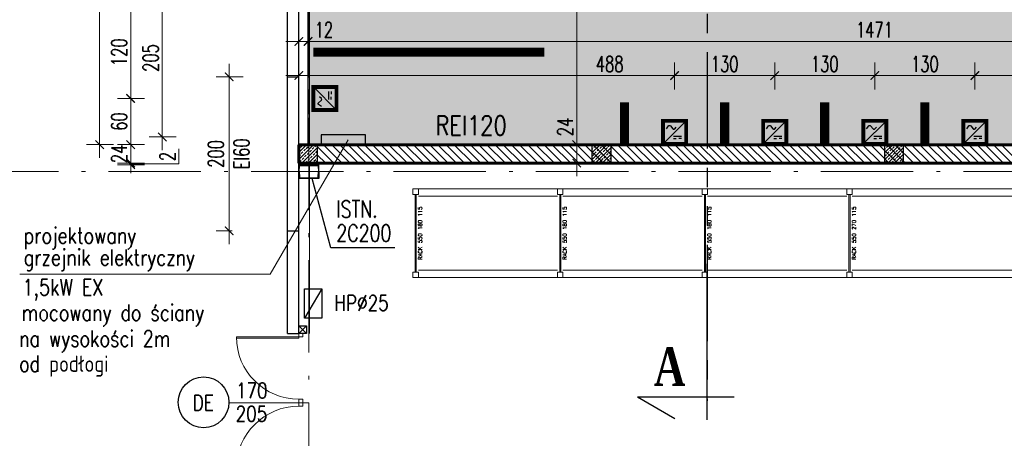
# Model space of a CAD drawing. Extents: x 153948 to 285449, y -89387 to -60195.
# Tile 45 of 108: x 248345 to 249624, y -76986 to -76442. Entities that reach past the tile are written whole.
import ezdxf
from ezdxf.enums import TextEntityAlignment as Align

# ---------------------------------------------------------------- set-up
doc = ezdxf.new("R2010")
doc.units = 0
doc.header["$LTSCALE"] = 100
doc.header["$MEASUREMENT"] = 0
doc.header["$PDMODE"] = 1
for name, pattern in [('ACAD_ISO10W100', [18.5, 12, -3, 0.5, -3]), ('HIDDEN2', [4.7625, 3.175, -1.5875]), ('PHANTOM', [2.5, 1.25, -0.25, 0.25, -0.25, 0.25, -0.25])]:
    doc.linetypes.add(name, pattern=pattern)
doc.layers.get('0').update_dxf_attribs({"linetype": 'CONTINUOUS'})
doc.layers.get('DEFPOINTS').update_dxf_attribs({"linetype": 'CONTINUOUS'})
for name, color, linetype in [('!!! instalacje', 7, 'CONTINUOUS'), ('1', 2, 'CONTINUOUS'), ('A-ARM', 2, 'CONTINUOUS'), ('A-LINIA PASY', 253, 'CONTINUOUS'), ('K-STA', 2, 'CONTINUOUS'), ('R-----OP', 2, 'CONTINUOUS'), ('TEXT', 11, 'CONTINUOUS'), ('WIDOK', 11, 'CONTINUOUS'), ('WYMIARY', 1, 'CONTINUOUS'), ('WYMIARY100', 1, 'CONTINUOUS')]:
    doc.layers.add(name, color=color, linetype=linetype)
doc.layers.add('A-PROSTOWNIK', color=7, linetype='CONTINUOUS', true_color=0xff0f0f)
doc.layers.add('A-PRZEZROCZYSTE', color=1, linetype='CONTINUOUS', transparency=0.5)
for name, color, linetype, lineweight in [('A-SCIANA MUR', 2, 'CONTINUOUS', 60), ('A-WYMIARY100', 7, 'CONTINUOUS', 15), ('ALUMINIUM', 5, 'CONTINUOUS', 13), ('AutoCAD_żelbet', 2, 'CONTINUOUS', 25), ('OSIE', 8, 'ACAD_ISO10W100', 15), ('PANELE', 3, 'CONTINUOUS', 25), ('RS REGAŁY', 7, 'CONTINUOUS', 13)]:
    doc.layers.add(name, color=color, linetype=linetype, lineweight=lineweight)
doc.styles.add('DYBY-NORMALNY-0-8-N', font='ROMANS.SHX', dxfattribs={"width": 0.8})
doc.styles.add('ROMANS', font='romans')
doc.styles.get("Standard").update_dxf_attribs({"font": 'txt.shx'})
doc.styles.add('STYLE2', font='isocp.shx', dxfattribs={"width": 0.8})
doc.styles.add('TXT3', font='SIMPLEX.SHX', dxfattribs={"width": 0.75, "height": 40})
doc.styles.add('wym_romans', font='romans.shx', dxfattribs={"width": 0.7})
doc.dimstyles.new('100_CM_krótki', dxfattribs={"dimscale": 10, "dimtxt": 2, "dimasz": 1.1, "dimexe": 1.7, "dimexo": 2, "dimgap": 0.5, "dimtad": 1, "dimdec": 1, "dimrnd": 0.5, "dimzin": 9, "dimtxsty": 'wym_romans', "dimblk": 'ARCHTICK', "dimcen": 2, "dimdle": 1.7, "dimclrd": 256, "dimclre": 256, "dimclrt": 151, "dimadec": 1, "dimazin": 2, "dimtfac": 1, "dimtdec": 1, "dimtix": 1, "dimtmove": 1, "dimatfit": 2, "dimldrblk": 'ARCHTICK', "dimfxl": 1.8, "dimfxlon": 1, "dimtolj": 1, "dimtzin": 0, "dimlwd": -1, "dimlwe": -1, "dimarcsym": 0})
doc.dimstyles.new('KRESKI_100', dxfattribs={"dimscale": 20, "dimtxt": 2.2, "dimasz": 1.5, "dimexe": 1.5, "dimexo": 1.5, "dimgap": 0.6, "dimtad": 1, "dimdec": 1, "dimrnd": 0.5, "dimdsep": 46, "dimtxsty": 'STYLE2', "dimblk1": 'ARCHTICK', "dimblk2": 'ARCHTICK', "dimsah": 1, "dimcen": 2.5, "dimdle": 1.5, "dimclrd": 10, "dimclre": 10, "dimclrt": 15, "dimadec": 0, "dimazin": 0, "dimtfac": 1, "dimtdec": 1, "dimtmove": 1, "dimatfit": 3, "dimldrblk": 'ARCHTICK', "dimfxl": 1.5, "dimfxlon": 1, "dimtolj": 1, "dimtzin": 0, "dimarcsym": 0})

# ---------------------------------------------------------------- blocks, each defined once
blk = doc.blocks.new('SC260X2')
at = {"layer": '1'}
for points in [[(-13, 9), (-13, 0), (-12.4, 0), (-12.1, 7, -0.401015), (-11.1, 7.9), (11.1, 7.9, -0.401015), (12.1, 7), (12.4, 0), (13, 0), (13, 9)], [(-13, -9), (-13, 0), (-12.4, 0), (-12.1, -7, 0.401015), (-11.1, -7.9), (11.1, -7.9, 0.401015), (12.1, -7), (12.4, 0), (13, 0), (13, -9)]]:
    blk.add_lwpolyline(points, format="xyb", close=True, dxfattribs=at)
blk = doc.blocks.new('D90')
at = {"layer": 'ALUMINIUM'}
for p, q in [((-4.5, 0), (0, 0)), ((0, 0), (0, -5.4)), ((-90, 0), (-90, -5.4)), ((-90, 0), (-85.5, 0)), ((-90, -5.4), (-85.5, -5.4)), ((-85.5, -5.4), (-85.5, 0)), ((-6.3, -5.4), (-6.3, -86.4)), ((-4.5, -5.4), (-6.3, -5.4)), ((-4.5, 0), (-4.5, -5.4)), ((-4.5, -5.4), (-4.5, -86.4)), ((-4.5, -5.4), (0, -5.4))]:
    blk.add_line(p, q, dxfattribs=at)
blk.add_arc((-4.5, -5.4), 81, 180, 270, dxfattribs=at)
blk = doc.blocks.new('_ARCHTICK')
at = {"color": 0, "linetype": 'ByBlock', "const_width": 0.15}
blk.add_lwpolyline([(-0.5, -0.5), (0.5, 0.5)], dxfattribs=at)
blk = doc.blocks.new('*D198')
at = {"layer": 'DEFPOINTS', "color": 0, "ltscale": 0.1, "transparency": 16777216}
for p in [(248692.9, -74816), (247825, -85703), (248692.9, -85703)]:
    blk.add_point(p, dxfattribs=at)
at = {"layer": 'WYMIARY', "color": 10, "lineweight": -2, "ltscale": 0.1, "transparency": 16777216}
for p, q in [((247825, -74786), (247825, -85733)), ((247855, -74816), (247795, -74816)), ((247855, -85703), (247795, -85703))]:
    blk.add_line(p, q, dxfattribs=at)
at = {"layer": 'WYMIARY', "color": 10, "lineweight": -2, "ltscale": 0.1, "transparency": 16777216, "xscale": 30, "yscale": 30, "zscale": 30}
for p, rotation in [((247825, -74816), 90), ((247825, -85703), 270)]:
    blk.add_blockref('_ARCHTICK', p, dxfattribs=dict(at, rotation=rotation))
at = {"layer": 'WYMIARY', "color": 15, "ltscale": 0.1, "transparency": 16777216, "insert": (247791, -80259.5), "char_height": 44, "attachment_point": 5, "rotation": 90, "style": 'STYLE2'}
blk.add_mtext('\\A1;10887', dxfattribs=at)
blk = doc.blocks.new('*D203')
at = {"layer": 'DEFPOINTS', "color": 0, "ltscale": 0.1, "transparency": 16777216}
for p in [(247905, -74816), (248692.9, -74816), (248692.9, -76849.5)]:
    blk.add_point(p, dxfattribs=at)
at = {"layer": 'WYMIARY', "color": 10, "lineweight": -2, "ltscale": 0.1, "transparency": 16777216}
for p, q in [((247905, -76879.5), (247905, -74786)), ((247935, -74816), (247875, -74816)), ((247935, -76849.5), (247875, -76849.5))]:
    blk.add_line(p, q, dxfattribs=at)
at = {"layer": 'WYMIARY', "color": 10, "lineweight": -2, "ltscale": 0.1, "transparency": 16777216, "xscale": 30, "yscale": 30, "zscale": 30}
for p, rotation in [((247905, -74816), 90), ((247905, -76849.5), 270)]:
    blk.add_blockref('_ARCHTICK', p, dxfattribs=dict(at, rotation=rotation))
at = {"layer": 'WYMIARY', "color": 15, "ltscale": 0.1, "transparency": 16777216, "insert": (247871, -75832.8), "char_height": 44, "attachment_point": 5, "rotation": 90, "style": 'STYLE2'}
blk.add_mtext('\\A1;2033.5', dxfattribs=at)
blk = doc.blocks.new('RACK 550 180 115')
at = {"color": 6}
for p, q in [((2.75, 108), (2.75, 7)), ((4.25, 108), (4.25, 7)), ((7, 115), (187.8, 115)), ((7, 105.5), (187.8, 105.5)), ((7, 9.5), (187.8, 9.5)), ((7, 0), (187.8, 0))]:
    blk.add_line(p, q, dxfattribs=at)
for points in [[(0, 108), (7, 108), (7, 115), (0, 115)], [(0, 0), (7, 0), (7, 7), (0, 7)]]:
    blk.add_lwpolyline(points, close=True, dxfattribs=at)
at = {"color": 6, "insert": (9.25, 57.5), "char_height": 5, "width": 101, "attachment_point": 5, "rotation": 90}
blk.add_mtext('RACK 550 180 115', dxfattribs=at)
blk = doc.blocks.new('RACK 550 270 115')
at = {"color": 6}
for p, q in [((2.75, 108), (2.75, 7)), ((4.25, 108), (4.25, 7)), ((7, 115), (277.8, 115)), ((7, 105.5), (277.8, 105.5)), ((7, 9.5), (277.8, 9.5)), ((7, 0), (277.8, 0))]:
    blk.add_line(p, q, dxfattribs=at)
for points in [[(0, 108), (7, 108), (7, 115), (0, 115)], [(0, 0), (7, 0), (7, 7), (0, 7)]]:
    blk.add_lwpolyline(points, close=True, dxfattribs=at)
at = {"color": 6, "insert": (9.25, 57.5), "char_height": 5, "width": 101, "attachment_point": 5, "rotation": 90}
blk.add_mtext('RACK 550 270 115', dxfattribs=at)
blk = doc.blocks.new('*D811')
at = {"layer": 'A-WYMIARY100', "ltscale": 0.1, "transparency": 16777216}
for p, q in [((249068.3, -75563.5), (249068.3, -76621.5)), ((249086.3, -75580.5), (249051.3, -75580.5)), ((249086.3, -76604.5), (249051.3, -76604.5))]:
    blk.add_line(p, q, dxfattribs=at)
at = {"layer": 'DEFPOINTS', "color": 0, "ltscale": 0.1, "transparency": 16777216}
for p in [(249323.9, -75580.5), (249068.3, -76604.5), (249323.9, -76604.5)]:
    blk.add_point(p, dxfattribs=at)
at = {"layer": 'A-WYMIARY100', "ltscale": 0.1, "transparency": 16777216, "xscale": 11, "yscale": 11, "zscale": 11}
for p, rotation in [((249068.3, -75580.5), 90), ((249068.3, -76604.5), 270)]:
    blk.add_blockref('_ARCHTICK', p, dxfattribs=dict(at, rotation=rotation))
at = {"layer": 'A-WYMIARY100', "color": 151, "ltscale": 0.1, "transparency": 16777216, "insert": (249053.3, -76092.5), "char_height": 20, "attachment_point": 5, "rotation": 90, "style": 'wym_romans'}
blk.add_mtext('\\A1;1024', dxfattribs=at)
blk = doc.blocks.new('*D812')
at = {"layer": 'A-WYMIARY100', "ltscale": 0.1, "transparency": 16777216}
for p, q in [((249068.3, -76587.5), (249068.3, -76645.5)), ((249086.3, -76604.5), (249051.3, -76604.5)), ((249050.3, -76628.5), (249085.3, -76628.5))]:
    blk.add_line(p, q, dxfattribs=at)
at = {"layer": 'DEFPOINTS', "color": 0, "ltscale": 0.1, "transparency": 16777216}
for p in [(249323.9, -76604.5), (248707.6, -76628.5), (249068.3, -76628.5)]:
    blk.add_point(p, dxfattribs=at)
at = {"layer": 'A-WYMIARY100', "ltscale": 0.1, "transparency": 16777216, "xscale": 11, "yscale": 11, "zscale": 11}
for p, rotation in [((249068.3, -76604.5), 90), ((249068.3, -76628.5), 270)]:
    blk.add_blockref('_ARCHTICK', p, dxfattribs=dict(at, rotation=rotation))
at = {"layer": 'A-WYMIARY100', "color": 151, "ltscale": 0.1, "transparency": 16777216, "insert": (249053.3, -76581.5), "char_height": 20, "attachment_point": 5, "rotation": 90, "style": 'wym_romans'}
blk.add_mtext('\\A1;24', dxfattribs=at)
blk = doc.blocks.new('*D891')
at = {"layer": 'A-WYMIARY100', "ltscale": 0.1, "transparency": 16777216}
for p, q in [((248551.8, -76629.5), (248551.8, -76610.1)), ((248489.1, -76628.5), (248489.1, -76617.5)), ((248507.1, -76628.5), (248472.1, -76628.5)), ((248507.1, -76630.5), (248472.1, -76630.5)), ((248489.1, -76630.5), (248489.1, -76628.5)), ((248489.1, -76630.5), (248489.1, -76628.5)), ((248489.1, -76629.5), (248551.8, -76629.5)), ((248489.1, -76630.5), (248489.1, -76641.5))]:
    blk.add_line(p, q, dxfattribs=at)
at = {"layer": 'DEFPOINTS', "color": 0, "ltscale": 0.1, "transparency": 16777216}
for p in [(248489.1, -76628.5), (248693.7, -76628.5), (248693.7, -76630.5)]:
    blk.add_point(p, dxfattribs=at)
at = {"layer": 'A-WYMIARY100', "ltscale": 0.1, "transparency": 16777216, "xscale": 11, "yscale": 11, "zscale": 11}
for p, rotation in [((248489.1, -76628.5), 270), ((248489.1, -76630.5), 90)]:
    blk.add_blockref('_ARCHTICK', p, dxfattribs=dict(at, rotation=rotation))
at = {"layer": 'A-WYMIARY100', "color": 151, "ltscale": 0.1, "transparency": 16777216, "insert": (248536.8, -76619.8), "char_height": 20, "attachment_point": 5, "rotation": 90, "style": 'wym_romans'}
blk.add_mtext('\\A1;2', dxfattribs=at)
blk = doc.blocks.new('symb_prost')
at = {"layer": 'A-PROSTOWNIK', "ltscale": 0.1, "const_width": 5}
blk.add_lwpolyline([(-15, 0), (15, 0), (15, -30), (-15, -30)], close=True, dxfattribs=at)
at = {"layer": 'A-PROSTOWNIK', "lineweight": 25, "ltscale": 0.1}
for points in [[(-15, -30), (15, 0)], [(-1.3, -20), (9.1, -20)], [(-1.3, -23.1), (2.2, -23.1)], [(9.1, -23.1), (5.6, -23.1)]]:
    blk.add_lwpolyline(points, dxfattribs=at)
blk.add_lwpolyline([(-10.6, -10.3), (-7.9, -6.7, -0.472451), (-5.5, -6.7), (-2.3, -10.3, 0.462364), (0.1, -10.3), (2, -8.1)], format="xyb", dxfattribs=at)
blk = doc.blocks.new('*D902')
at = {"layer": 'A-WYMIARY100', "ltscale": 0.1, "transparency": 16777216}
for p, q in [((248489.1, -76407.5), (248489.1, -76561.5)), ((248507.1, -76424.5), (248472.1, -76424.5)), ((248507.1, -76544.5), (248472.1, -76544.5))]:
    blk.add_line(p, q, dxfattribs=at)
at = {"layer": 'DEFPOINTS', "color": 0, "ltscale": 0.1, "transparency": 16777216}
for p in [(248585.9, -76424.5), (248489.1, -76544.5), (248591.9, -76544.5)]:
    blk.add_point(p, dxfattribs=at)
at = {"layer": 'A-WYMIARY100', "ltscale": 0.1, "transparency": 16777216, "xscale": 11, "yscale": 11, "zscale": 11}
for p, rotation in [((248489.1, -76424.5), 90), ((248489.1, -76544.5), 270)]:
    blk.add_blockref('_ARCHTICK', p, dxfattribs=dict(at, rotation=rotation))
at = {"layer": 'A-WYMIARY100', "color": 151, "ltscale": 0.1, "transparency": 16777216, "insert": (248474.1, -76484.5), "char_height": 20, "attachment_point": 5, "rotation": 90, "style": 'wym_romans'}
blk.add_mtext('\\A1;120', dxfattribs=at)
blk = doc.blocks.new('*D903')
at = {"layer": 'A-WYMIARY100', "ltscale": 0.1, "transparency": 16777216}
for p, q in [((248489.1, -76527.5), (248489.1, -76621.5)), ((248507.1, -76544.5), (248472.1, -76544.5)), ((248507.1, -76604.5), (248472.1, -76604.5))]:
    blk.add_line(p, q, dxfattribs=at)
at = {"layer": 'DEFPOINTS', "color": 0, "ltscale": 0.1, "transparency": 16777216}
for p in [(248591.9, -76544.5), (248489.1, -76604.5), (248612.3, -76604.5)]:
    blk.add_point(p, dxfattribs=at)
at = {"layer": 'A-WYMIARY100', "ltscale": 0.1, "transparency": 16777216, "xscale": 11, "yscale": 11, "zscale": 11}
for p, rotation in [((248489.1, -76544.5), 90), ((248489.1, -76604.5), 270)]:
    blk.add_blockref('_ARCHTICK', p, dxfattribs=dict(at, rotation=rotation))
at = {"layer": 'A-WYMIARY100', "color": 151, "ltscale": 0.1, "transparency": 16777216, "insert": (248474.1, -76574.5), "char_height": 20, "attachment_point": 5, "rotation": 90, "style": 'wym_romans'}
blk.add_mtext('\\A1;60', dxfattribs=at)
blk = doc.blocks.new('*D905')
at = {"layer": 'A-WYMIARY100', "ltscale": 0.1, "transparency": 16777216}
for p, q in [((249195.4, -76532.8), (249195.4, -76497.8)), ((249325.4, -76532.8), (249325.4, -76497.8)), ((249178.4, -76514.8), (249342.4, -76514.8))]:
    blk.add_line(p, q, dxfattribs=at)
at = {"layer": 'DEFPOINTS', "color": 0, "ltscale": 0.1, "transparency": 16777216}
for p in [(249325.4, -76514.8), (249195.4, -76584.8), (249325.4, -76584.8)]:
    blk.add_point(p, dxfattribs=at)
at = {"layer": 'A-WYMIARY100', "ltscale": 0.1, "transparency": 16777216, "xscale": 11, "yscale": 11, "zscale": 11, "rotation": 180}
blk.add_blockref('_ARCHTICK', (249195.4, -76514.8), dxfattribs=at)
at = {"layer": 'A-WYMIARY100', "ltscale": 0.1, "transparency": 16777216, "xscale": 11, "yscale": 11, "zscale": 11}
blk.add_blockref('_ARCHTICK', (249325.4, -76514.8), dxfattribs=at)
at = {"layer": 'A-WYMIARY100', "color": 151, "ltscale": 0.1, "transparency": 16777216, "insert": (249260.4, -76499.8), "char_height": 20, "attachment_point": 5, "style": 'wym_romans'}
blk.add_mtext('\\A1;130', dxfattribs=at)
blk = doc.blocks.new('*D906')
at = {"layer": 'A-WYMIARY100', "ltscale": 0.1, "transparency": 16777216}
for p, q in [((249325.4, -76532.8), (249325.4, -76497.8)), ((249455.4, -76532.8), (249455.4, -76497.8)), ((249308.4, -76514.8), (249472.4, -76514.8))]:
    blk.add_line(p, q, dxfattribs=at)
at = {"layer": 'DEFPOINTS', "color": 0, "ltscale": 0.1, "transparency": 16777216}
for p in [(249455.4, -76514.8), (249325.4, -76584.8), (249455.4, -76584.8)]:
    blk.add_point(p, dxfattribs=at)
at = {"layer": 'A-WYMIARY100', "ltscale": 0.1, "transparency": 16777216, "xscale": 11, "yscale": 11, "zscale": 11, "rotation": 180}
blk.add_blockref('_ARCHTICK', (249325.4, -76514.8), dxfattribs=at)
at = {"layer": 'A-WYMIARY100', "ltscale": 0.1, "transparency": 16777216, "xscale": 11, "yscale": 11, "zscale": 11}
blk.add_blockref('_ARCHTICK', (249455.4, -76514.8), dxfattribs=at)
at = {"layer": 'A-WYMIARY100', "color": 151, "ltscale": 0.1, "transparency": 16777216, "insert": (249390.4, -76499.8), "char_height": 20, "attachment_point": 5, "style": 'wym_romans'}
blk.add_mtext('\\A1;130', dxfattribs=at)
blk = doc.blocks.new('*D907')
at = {"layer": 'A-WYMIARY100', "ltscale": 0.1, "transparency": 16777216}
for p, q in [((249455.4, -76532.8), (249455.4, -76497.8)), ((249585.4, -76532.8), (249585.4, -76497.8)), ((249438.4, -76514.8), (249602.4, -76514.8))]:
    blk.add_line(p, q, dxfattribs=at)
at = {"layer": 'DEFPOINTS', "color": 0, "ltscale": 0.1, "transparency": 16777216}
for p in [(249585.4, -76514.8), (249455.4, -76584.8), (249585.4, -76584.8)]:
    blk.add_point(p, dxfattribs=at)
at = {"layer": 'A-WYMIARY100', "ltscale": 0.1, "transparency": 16777216, "xscale": 11, "yscale": 11, "zscale": 11, "rotation": 180}
blk.add_blockref('_ARCHTICK', (249455.4, -76514.8), dxfattribs=at)
at = {"layer": 'A-WYMIARY100', "ltscale": 0.1, "transparency": 16777216, "xscale": 11, "yscale": 11, "zscale": 11}
blk.add_blockref('_ARCHTICK', (249585.4, -76514.8), dxfattribs=at)
at = {"layer": 'A-WYMIARY100', "color": 151, "ltscale": 0.1, "transparency": 16777216, "insert": (249520.4, -76499.8), "char_height": 20, "attachment_point": 5, "style": 'wym_romans'}
blk.add_mtext('\\A1;130', dxfattribs=at)
blk = doc.blocks.new('*D908')
at = {"layer": 'A-WYMIARY100', "ltscale": 0.1, "transparency": 16777216}
for p, q in [((249585.4, -76532.8), (249585.4, -76497.8)), ((249715.4, -76532.8), (249715.4, -76497.8)), ((249568.4, -76514.8), (249732.4, -76514.8))]:
    blk.add_line(p, q, dxfattribs=at)
at = {"layer": 'DEFPOINTS', "color": 0, "ltscale": 0.1, "transparency": 16777216}
for p in [(249715.4, -76514.8), (249585.4, -76584.8), (249715.4, -76584.8)]:
    blk.add_point(p, dxfattribs=at)
at = {"layer": 'A-WYMIARY100', "ltscale": 0.1, "transparency": 16777216, "xscale": 11, "yscale": 11, "zscale": 11, "rotation": 180}
blk.add_blockref('_ARCHTICK', (249585.4, -76514.8), dxfattribs=at)
at = {"layer": 'A-WYMIARY100', "ltscale": 0.1, "transparency": 16777216, "xscale": 11, "yscale": 11, "zscale": 11}
blk.add_blockref('_ARCHTICK', (249715.4, -76514.8), dxfattribs=at)
at = {"layer": 'A-WYMIARY100', "color": 151, "ltscale": 0.1, "transparency": 16777216, "insert": (249650.4, -76499.8), "char_height": 20, "attachment_point": 5, "style": 'wym_romans'}
blk.add_mtext('\\A1;130', dxfattribs=at)
blk = doc.blocks.new('*D918')
at = {"layer": 'A-WYMIARY100', "ltscale": 0.1, "transparency": 16777216}
for p, q in [((248707.4, -76496.8), (248707.4, -76531.8)), ((249195.4, -76532.8), (249195.4, -76497.8)), ((249212.4, -76514.8), (248690.4, -76514.8))]:
    blk.add_line(p, q, dxfattribs=at)
at = {"layer": 'DEFPOINTS', "color": 0, "ltscale": 0.1, "transparency": 16777216}
for p in [(248707.4, -76473.3), (248707.4, -76514.8), (249195.4, -76584.8)]:
    blk.add_point(p, dxfattribs=at)
at = {"layer": 'A-WYMIARY100', "ltscale": 0.1, "transparency": 16777216, "xscale": 11, "yscale": 11, "zscale": 11, "rotation": 180}
blk.add_blockref('_ARCHTICK', (248707.4, -76514.8), dxfattribs=at)
at = {"layer": 'A-WYMIARY100', "ltscale": 0.1, "transparency": 16777216, "xscale": 11, "yscale": 11, "zscale": 11}
blk.add_blockref('_ARCHTICK', (249195.4, -76514.8), dxfattribs=at)
at = {"layer": 'A-WYMIARY100', "color": 151, "ltscale": 0.1, "transparency": 16777216, "insert": (249111.1, -76499.8), "char_height": 20, "attachment_point": 5, "style": 'wym_romans'}
blk.add_mtext('\\A1;488', dxfattribs=at)
blk = doc.blocks.new('*D922')
at = {"layer": 'A-WYMIARY100', "ltscale": 0.1, "transparency": 16777216}
for p, q in [((248489.1, -76604.5), (248489.1, -76593.5)), ((248507.1, -76604.5), (248472.1, -76604.5)), ((248489.1, -76604.5), (248489.1, -76628.5)), ((248507.1, -76628.5), (248472.1, -76628.5)), ((248489.1, -76628.5), (248489.1, -76639.5))]:
    blk.add_line(p, q, dxfattribs=at)
at = {"layer": 'DEFPOINTS', "color": 0, "ltscale": 0.1, "transparency": 16777216}
for p in [(248744.1, -76604.5), (248489.1, -76628.5), (248792.6, -76628.5)]:
    blk.add_point(p, dxfattribs=at)
at = {"layer": 'A-WYMIARY100', "ltscale": 0.1, "transparency": 16777216, "xscale": 11, "yscale": 11, "zscale": 11}
for p, rotation in [((248489.1, -76604.5), 270), ((248489.1, -76628.5), 90)]:
    blk.add_blockref('_ARCHTICK', p, dxfattribs=dict(at, rotation=rotation))
at = {"layer": 'A-WYMIARY100', "color": 151, "ltscale": 0.1, "transparency": 16777216, "insert": (248474.1, -76616.5), "char_height": 20, "attachment_point": 5, "rotation": 90, "style": 'wym_romans'}
blk.add_mtext('\\A1;24', dxfattribs=at)
blk = doc.blocks.new('*D923')
at = {"layer": 'A-WYMIARY100', "ltscale": 0.1, "transparency": 16777216}
for p, q in [((248719.4, -76470.7), (248719.4, -76453.5)), ((248702.4, -76470.5), (250207.4, -76470.5)), ((250190.4, -76470.5), (250190.4, -76487.5))]:
    blk.add_line(p, q, dxfattribs=at)
at = {"layer": 'DEFPOINTS', "color": 0, "ltscale": 0.1, "transparency": 16777216}
for p in [(250190.4, -76455.8), (250190.4, -76470.5), (248719.4, -76490.7)]:
    blk.add_point(p, dxfattribs=at)
at = {"layer": 'A-WYMIARY100', "ltscale": 0.1, "transparency": 16777216, "xscale": 11, "yscale": 11, "zscale": 11, "rotation": 180}
blk.add_blockref('_ARCHTICK', (248719.4, -76470.5), dxfattribs=at)
at = {"layer": 'A-WYMIARY100', "ltscale": 0.1, "transparency": 16777216, "xscale": 11, "yscale": 11, "zscale": 11}
blk.add_blockref('_ARCHTICK', (250190.4, -76470.5), dxfattribs=at)
at = {"layer": 'A-WYMIARY100', "color": 151, "ltscale": 0.1, "transparency": 16777216, "insert": (249454.9, -76455.5), "char_height": 20, "attachment_point": 5, "style": 'wym_romans'}
blk.add_mtext('\\A1;1471', dxfattribs=at)
blk = doc.blocks.new('*D924')
at = {"layer": 'A-WYMIARY100', "ltscale": 0.1, "transparency": 16777216}
for p, q in [((248448.7, -76621.5), (248448.7, -75563.5)), ((248466.7, -75580.5), (248431.7, -75580.5)), ((248466.7, -76604.5), (248431.7, -76604.5))]:
    blk.add_line(p, q, dxfattribs=at)
at = {"layer": 'DEFPOINTS', "color": 0, "ltscale": 0.1, "transparency": 16777216}
for p in [(248448.7, -75580.5), (248716.9, -75580.5), (248503.4, -76604.5)]:
    blk.add_point(p, dxfattribs=at)
at = {"layer": 'A-WYMIARY100', "ltscale": 0.1, "transparency": 16777216, "xscale": 11, "yscale": 11, "zscale": 11}
for p, rotation in [((248448.7, -75580.5), 90), ((248448.7, -76604.5), 270)]:
    blk.add_blockref('_ARCHTICK', p, dxfattribs=dict(at, rotation=rotation))
at = {"layer": 'A-WYMIARY100', "color": 151, "ltscale": 0.1, "transparency": 16777216, "insert": (248433.7, -76092.5), "char_height": 20, "attachment_point": 5, "rotation": 90, "style": 'wym_romans'}
blk.add_mtext('\\A1;1024', dxfattribs=at)
blk = doc.blocks.new('*D929')
at = {"layer": 'A-WYMIARY100', "ltscale": 0.1, "transparency": 16777216}
for p, q in [((248530.1, -76611.5), (248530.1, -76372.5)), ((248548.1, -76389.5), (248513.1, -76389.5)), ((248548.1, -76594.5), (248513.1, -76594.5))]:
    blk.add_line(p, q, dxfattribs=at)
at = {"layer": 'DEFPOINTS', "color": 0, "ltscale": 0.1, "transparency": 16777216}
for p in [(248530.1, -76389.5), (248700.2, -76389.5), (248746.3, -76594.5)]:
    blk.add_point(p, dxfattribs=at)
at = {"layer": 'A-WYMIARY100', "ltscale": 0.1, "transparency": 16777216, "xscale": 11, "yscale": 11, "zscale": 11}
for p, rotation in [((248530.1, -76389.5), 90), ((248530.1, -76594.5), 270)]:
    blk.add_blockref('_ARCHTICK', p, dxfattribs=dict(at, rotation=rotation))
at = {"layer": 'A-WYMIARY100', "color": 151, "ltscale": 0.1, "transparency": 16777216, "insert": (248515.1, -76492), "char_height": 20, "attachment_point": 5, "rotation": 90, "style": 'wym_romans'}
blk.add_mtext('\\A1;205', dxfattribs=at)
blk = doc.blocks.new('*D940')
at = {"layer": 'A-WYMIARY100', "ltscale": 0.1, "transparency": 16777216}
for p, q in [((248707.4, -76470.5), (248707.4, -76453.5)), ((248719.4, -76470.7), (248719.4, -76453.5)), ((248736.4, -76470.5), (248690.4, -76470.5))]:
    blk.add_line(p, q, dxfattribs=at)
at = {"layer": 'DEFPOINTS', "color": 0, "ltscale": 0.1, "transparency": 16777216}
for p in [(248707.4, -76470.5), (248707.4, -76484), (248719.4, -76490.7)]:
    blk.add_point(p, dxfattribs=at)
at = {"layer": 'A-WYMIARY100', "ltscale": 0.1, "transparency": 16777216, "xscale": 11, "yscale": 11, "zscale": 11, "rotation": 180}
blk.add_blockref('_ARCHTICK', (248707.4, -76470.5), dxfattribs=at)
at = {"layer": 'A-WYMIARY100', "ltscale": 0.1, "transparency": 16777216, "xscale": 11, "yscale": 11, "zscale": 11}
blk.add_blockref('_ARCHTICK', (248719.4, -76470.5), dxfattribs=at)
at = {"layer": 'A-WYMIARY100', "color": 151, "ltscale": 0.1, "transparency": 16777216, "insert": (248740, -76455.5), "char_height": 20, "attachment_point": 5, "style": 'wym_romans'}
blk.add_mtext('\\A1;12', dxfattribs=at)
blk = doc.blocks.new('*D942')
at = {"layer": 'A-WYMIARY100', "ltscale": 0.1, "transparency": 16777216}
for p, q in [((248617, -76499.5), (248617, -76733.5)), ((248635, -76516.5), (248600, -76516.5)), ((248621.1, -76716.5), (248600, -76716.5))]:
    blk.add_line(p, q, dxfattribs=at)
at = {"layer": 'DEFPOINTS', "color": 0, "ltscale": 0.1, "transparency": 16777216}
for p in [(248666.5, -76516.5), (248617, -76716.5), (248641.1, -76716.5)]:
    blk.add_point(p, dxfattribs=at)
at = {"layer": 'A-WYMIARY100', "ltscale": 0.1, "transparency": 16777216, "xscale": 11, "yscale": 11, "zscale": 11}
for p, rotation in [((248617, -76516.5), 90), ((248617, -76716.5), 270)]:
    blk.add_blockref('_ARCHTICK', p, dxfattribs=dict(at, rotation=rotation))
at = {"layer": 'A-WYMIARY100', "color": 151, "ltscale": 0.1, "transparency": 16777216, "insert": (248616.5, -76616.5), "char_height": 20, "attachment_point": 5, "rotation": 90, "style": 'wym_romans'}
blk.add_mtext('\\A1;200\\PEI60', dxfattribs=at)

msp = doc.modelspace()

# ---------------------------------------------------------------- hatches: boundary and pattern name
at = {"layer": '!!! instalacje', "ltscale": 0.1}
h = msp.add_hatch(color=1, dxfattribs=at)
h.dxf.hatch_style = 1
h.paths.add_polyline_path([(248793.96, -76604.55), (248793.96, -76591.66), (248736.67, -76591.66), (248736.67, -76604.55)])
at = {"layer": 'A-PRZEZROCZYSTE', "lineweight": 30, "ltscale": 0.1, "true_color": 0x00c200}
h = msp.add_hatch(dxfattribs=at)
h.set_pattern_fill('DOTS', color=92, scale=222)
h.paths.add_polyline_path([(248719.4, -75580.55), (250190.4, -75580.55), (250190.4, -76604.55), (248719.4, -76604.55)])
at = {"layer": 'AutoCAD_żelbet'}
h = msp.add_hatch(dxfattribs=at)
h.set_pattern_fill('ANSI33', color=8, scale=25, style=0)
h.set_pattern_definition([(45, (245512.002, -41317.045), (-4.4194174, 4.4194174), []), (45, (245516.421, -41317.045), (-4.4194174, 4.4194174), [3.125, -1.5625])])
h.paths.add_polyline_path([(248731.4, -76604.55), (248707.4, -76604.55), (248707.4, -76628.55), (248731.4, -76628.55)])
h = msp.add_hatch(dxfattribs=at)
h.set_pattern_fill('ANSI33', color=8, scale=25, style=0)
h.set_pattern_definition([(45, (245893.002, -41317.045), (-4.4194174, 4.4194174), []), (45, (245897.421, -41317.045), (-4.4194174, 4.4194174), [3.125, -1.5625])])
h.paths.add_polyline_path([(249112.4, -76604.55), (249088.4, -76604.55), (249088.4, -76628.55), (249112.4, -76628.55)])
h = msp.add_hatch(dxfattribs=at)
h.set_pattern_fill('ANSI33', color=8, scale=25, style=0)
h.set_pattern_definition([(45, (246273.002, -41317.045), (-4.4194174, 4.4194174), []), (45, (246277.421, -41317.045), (-4.4194174, 4.4194174), [3.125, -1.5625])])
h.paths.add_polyline_path([(249492.4, -76604.55), (249468.4, -76604.55), (249468.4, -76628.55), (249492.4, -76628.55)])

# ---------------------------------------------------------------- linework, layer by layer
at = {"layer": '!!! instalacje', "lineweight": 13, "ltscale": 0.1}
for p, q in [((248670.03, -76772.72), (248771.41, -76598.16)), ((248345.14, -76772.72), (248670.03, -76772.72))]:
    msp.add_line(p, q, dxfattribs=at)
at = {"layer": '!!! instalacje', "color": 1, "ltscale": 0.1}
msp.add_lwpolyline([(248793.96, -76604.55), (248793.96, -76591.66), (248736.67, -76591.66), (248736.67, -76604.55)], close=True, dxfattribs=at)
at = {"color": 2}
for points in [[(248707.4, -76628.55), (248707.4, -76604.55), (248731.4, -76604.55), (248731.4, -76628.55), (248707.4, -76628.55)], [(249088.4, -76628.55), (249088.4, -76604.55), (249112.4, -76604.55), (249112.4, -76628.55), (249088.4, -76628.55)], [(249468.4, -76628.55), (249468.4, -76604.55), (249492.4, -76604.55), (249492.4, -76628.55), (249468.4, -76628.55)]]:
    msp.add_lwpolyline(points, dxfattribs=at)
at = {"layer": 'A-ARM'}
msp.add_line((248737.32, -76791.56), (248714.83, -76829.88), dxfattribs=at)
msp.add_lwpolyline([(248714.83, -76791.56), (248737.32, -76791.56), (248737.32, -76829.88), (248714.83, -76829.88)], close=True, dxfattribs=at)
at = {"layer": 'A-LINIA PASY', "color": 253, "true_color": 0xababab, "const_width": 12}
for points in [[(249026.4, -76484.36), (248726.4, -76484.36)], [(249130.4, -76604.55), (249130.4, -76549.55)], [(249260.4, -76604.55), (249260.4, -76549.55)], [(249390.4, -76604.55), (249390.4, -76549.55)], [(249520.4, -76604.55), (249520.4, -76549.55)]]:
    msp.add_lwpolyline(points, dxfattribs=at)
at = {"layer": 'A-PRZEZROCZYSTE', "ltscale": 0.1}
msp.add_lwpolyline([(248719.4, -75580.55), (250190.4, -75580.55), (250190.4, -76604.55), (248719.4, -76604.55)], close=True, dxfattribs=at)
for points in [[(248692.9, -76516.55), (248707.4, -76516.55)], [(248692.9, -76716.55), (248707.4, -76716.55)]]:
    msp.add_lwpolyline(points, dxfattribs=at)
at = {"layer": 'A-SCIANA MUR', "ltscale": 0.1}
for p, q in [((248707.4, -76628.55), (248707.4, -76604.55)), ((248707.4, -76604.55), (248753.4, -76604.55)), ((248732.29, -76604.55), (250190.4, -76604.55)), ((248753.4, -76628.55), (248707.4, -76628.55)), ((250190.4, -76628.55), (248744.41, -76628.55))]:
    msp.add_line(p, q, dxfattribs=at)
at = {"layer": 'A-SCIANA MUR', "color": 8, "lineweight": 9, "ltscale": 0.1}
for p, q in [((248728.96, -76604.55), (248752.96, -76628.55)), ((248739.57, -76604.55), (248753.4, -76618.38)), ((248750.18, -76604.55), (248753.4, -76607.77)), ((248753.51, -76607.88), (248774.18, -76628.55)), ((248760.78, -76604.55), (248784.78, -76628.55)), ((248771.39, -76604.55), (248795.39, -76628.55)), ((248781.99, -76604.55), (248805.99, -76628.55)), ((248792.6, -76604.55), (248816.6, -76628.55)), ((248803.21, -76604.55), (248827.21, -76628.55)), ((248813.81, -76604.55), (248837.81, -76628.55)), ((248824.42, -76604.55), (248848.42, -76628.55)), ((248835.03, -76604.55), (248859.03, -76628.55)), ((248845.63, -76604.55), (248869.63, -76628.55)), ((248856.24, -76604.55), (248880.24, -76628.55)), ((248866.85, -76604.55), (248890.85, -76628.55)), ((248877.45, -76604.55), (248901.45, -76628.55)), ((248888.06, -76604.55), (248912.06, -76628.55)), ((248898.67, -76604.55), (248922.67, -76628.55)), ((248909.27, -76604.55), (248933.27, -76628.55)), ((248919.88, -76604.55), (248943.88, -76628.55)), ((248930.49, -76604.55), (248954.49, -76628.55)), ((248941.09, -76604.55), (248965.09, -76628.55)), ((248951.7, -76604.55), (248975.7, -76628.55)), ((248962.31, -76604.55), (248986.31, -76628.55)), ((248972.91, -76604.55), (248996.91, -76628.55)), ((248983.52, -76604.55), (249007.52, -76628.55)), ((248994.13, -76604.55), (249018.13, -76628.55)), ((249004.73, -76604.55), (249028.73, -76628.55)), ((249015.34, -76604.55), (249039.34, -76628.55)), ((249025.95, -76604.55), (249049.95, -76628.55)), ((249036.55, -76604.55), (249060.55, -76628.55)), ((249047.16, -76604.55), (249071.16, -76628.55)), ((249057.77, -76604.55), (249081.77, -76628.55)), ((249068.37, -76604.55), (249092.37, -76628.55)), ((249078.98, -76604.55), (249102.98, -76628.55)), ((249089.59, -76604.55), (249113.59, -76628.55)), ((249100.19, -76604.55), (249124.19, -76628.55)), ((249110.8, -76604.55), (249134.8, -76628.55)), ((249121.41, -76604.55), (249145.41, -76628.55)), ((249132.01, -76604.55), (249156.01, -76628.55)), ((249142.62, -76604.55), (249166.62, -76628.55)), ((249153.23, -76604.55), (249177.23, -76628.55)), ((249163.83, -76604.55), (249187.83, -76628.55)), ((249174.44, -76604.55), (249198.44, -76628.55)), ((249185.05, -76604.55), (249209.05, -76628.55)), ((249195.65, -76604.55), (249219.65, -76628.55)), ((249206.26, -76604.55), (249230.26, -76628.55)), ((249216.87, -76604.55), (249240.87, -76628.55)), ((249227.47, -76604.55), (249251.47, -76628.55)), ((249238.08, -76604.55), (249262.08, -76628.55)), ((249248.69, -76604.55), (249272.69, -76628.55)), ((249259.29, -76604.55), (249283.29, -76628.55)), ((249269.9, -76604.55), (249293.9, -76628.55)), ((249280.51, -76604.55), (249304.51, -76628.55)), ((249291.11, -76604.55), (249315.11, -76628.55)), ((249301.72, -76604.55), (249325.72, -76628.55)), ((249312.32, -76604.55), (249336.32, -76628.55)), ((249322.93, -76604.55), (249346.93, -76628.55)), ((249333.54, -76604.55), (249357.54, -76628.55)), ((249344.14, -76604.55), (249368.14, -76628.55)), ((249354.75, -76604.55), (249378.75, -76628.55)), ((249365.36, -76604.55), (249389.36, -76628.55)), ((249375.96, -76604.55), (249399.96, -76628.55)), ((249386.57, -76604.55), (249410.57, -76628.55)), ((249397.18, -76604.55), (249421.18, -76628.55)), ((249407.78, -76604.55), (249431.78, -76628.55)), ((249418.39, -76604.55), (249442.39, -76628.55)), ((249429, -76604.55), (249453, -76628.55)), ((249439.6, -76604.55), (249463.6, -76628.55)), ((249450.21, -76604.55), (249474.21, -76628.55)), ((249460.82, -76604.55), (249484.82, -76628.55)), ((249471.42, -76604.55), (249495.42, -76628.55)), ((249482.03, -76604.55), (249506.03, -76628.55)), ((249492.64, -76604.55), (249516.64, -76628.55)), ((249503.24, -76604.55), (249527.24, -76628.55)), ((249513.85, -76604.55), (249537.85, -76628.55)), ((249524.46, -76604.55), (249548.46, -76628.55)), ((249535.06, -76604.55), (249559.06, -76628.55)), ((249545.67, -76604.55), (249569.67, -76628.55)), ((249556.28, -76604.55), (249580.28, -76628.55)), ((249566.88, -76604.55), (249590.88, -76628.55)), ((249577.49, -76604.55), (249601.49, -76628.55)), ((249588.1, -76604.55), (249612.1, -76628.55)), ((249598.7, -76604.55), (249622.7, -76628.55)), ((249609.31, -76604.55), (249633.31, -76628.55)), ((249619.92, -76604.55), (249643.92, -76628.55)), ((248731.4, -76617.59), (248742.36, -76628.55)), ((248753.51, -76618.49), (248763.57, -76628.55)), ((248707.4, -76625.41), (248710.54, -76628.55))]:
    msp.add_line(p, q, dxfattribs=at)
at = {"layer": 'K-STA', "ltscale": 0.1}
for p, q in [((248707.4, -76839.55), (248717.4, -76849.55)), ((248707.4, -76849.55), (248717.4, -76839.55))]:
    msp.add_line(p, q, dxfattribs=at)
at = {"layer": 'K-STA'}
msp.add_lwpolyline([(248707.4, -76839.55), (248717.4, -76839.55), (248717.4, -76849.55), (248707.4, -76849.55)], close=True, dxfattribs=at)
at = {"layer": 'OSIE', "ltscale": 0.1}
for p, q in [((248720.4, -86679.55), (248720.4, -73374.65)), ((247720.4, -76639.55), (263229.19, -76639.55))]:
    msp.add_line(p, q, dxfattribs=at)
at = {"layer": 'OSIE', "ltscale": 0.5}
msp.add_line((248720.4, -76652.33), (248720.4, -76628.55), dxfattribs=at)
at = {"layer": 'PANELE', "ltscale": 0.5}
for p, q in [((248692.9, -76849.55), (248692.9, -76389.55)), ((248707.4, -76849.55), (248707.4, -76389.55))]:
    msp.add_line(p, q, dxfattribs=at)
at = {"layer": 'PANELE', "ltscale": 0.1}
msp.add_line((248692.9, -76849.55), (248707.4, -76849.55), dxfattribs=at)
at = {"layer": 'R-----OP', "lineweight": 13}
msp.add_lwpolyline([(248616.76, -76939.55), (248720.4, -76939.55)], dxfattribs=at)
at = {"layer": 'R-----OP'}
msp.add_circle((248583.76, -76939.07), 33, dxfattribs=at)
at = {"layer": 'TEXT'}
for p, q in [((248748.81, -76738.53), (248724.85, -76648.55)), ((248832.23, -76738.53), (248748.81, -76738.53))]:
    msp.add_line(p, q, dxfattribs=at)
at = {"layer": 'WIDOK', "linetype": 'HIDDEN2', "lineweight": 35, "ltscale": 0.1}
msp.add_lwpolyline([(248719.4, -75580.55), (248719.4, -76604.55)], dxfattribs=at)
at = {"layer": 'WIDOK', "lineweight": 5, "ltscale": 0.1}
for points in [[(248721.4, -75580.55), (248721.4, -76604.55)], [(248721.4, -76628.55), (248721.4, -76849.68)]]:
    msp.add_lwpolyline(points, dxfattribs=at)
at = {"layer": 'WYMIARY100', "color": 5, "linetype": 'PHANTOM'}
msp.add_line((249237.76, -74734.53), (249237.76, -76937.08), dxfattribs=at)
at = {"layer": 'WYMIARY100', "color": 6}
for p, q in [((249237.76, -76961.96), (249237.76, -76759.13)), ((249147.13, -76932.02), (249272.62, -76932.02)), ((249147.13, -76932.02), (249195.93, -76959.89))]:
    msp.add_line(p, q, dxfattribs=at)

# ---------------------------------------------------------------- block references
at = {"layer": 'A-PROSTOWNIK', "rotation": 90}
msp.add_blockref('symb_prost', (248726.4, -76544.55), dxfattribs=at)
at = {"layer": 'A-PROSTOWNIK'}
for p in [(249195.4, -76573.55), (249325.4, -76573.55), (249455.4, -76573.55), (249585.4, -76573.55)]:
    msp.add_blockref('symb_prost', p, dxfattribs=at)
at = {"layer": 'ALUMINIUM', "ltscale": 0.1, "xscale": -1, "rotation": 270}
msp.add_blockref('D90', (248712.8, -76849.55), dxfattribs=at)
at = {"layer": 'ALUMINIUM', "ltscale": 0.1, "rotation": 270}
msp.add_blockref('D90', (248712.8, -77029.55), dxfattribs=at)
at = {"layer": 'K-STA', "ltscale": 0.5}
msp.add_blockref('SC260X2', (248720.4, -76639.55), dxfattribs=at)
at = {"layer": 'RS REGAŁY'}
for name, p in [('RACK 550 180 115', (248855.69, -76777.05)), ('RACK 550 180 115', (249043.49, -76777.05)), ('RACK 550 180 115', (249231.29, -76777.05)), ('RACK 550 270 115', (249419.09, -76777.05))]:
    msp.add_blockref(name, p, dxfattribs=at)

# ---------------------------------------------------------------- texts
at = {"layer": '!!! instalacje', "lineweight": 20, "ltscale": 0.1, "style": 'ROMANS', "width": 0.8}
for s, p in [('projektowany', (248350.26, -76733.03)), ('grzejnik elektryczny ', (248350.26, -76761.46)), ('1,5kW EX', (248348.58, -76800.25)), ('mocowany do ściany ', (248347.67, -76833.1)), ('na wysokości 2m', (248344.25, -76866.84)), ('od podłogi', (248344.25, -76899.49))]:
    msp.add_text(s, height=21, dxfattribs=at).set_placement(p)
at = {"layer": 'R-----OP', "color": 7, "lineweight": 25, "style": 'DYBY-NORMALNY-0-8-N', "width": 0.8}
msp.add_text('REI120', height=25, dxfattribs=at).set_placement((248884.85, -76579.56), align=Align.MIDDLE_LEFT)
at = {"layer": 'R-----OP', "color": 2, "style": 'DYBY-NORMALNY-0-8-N', "width": 0.8}
msp.add_text('HP%%c25', height=20, dxfattribs=at).set_placement((248788.9, -76810.13), align=Align.MIDDLE)
for s, p in [('170', (248625.7, -76933.82)), ('205', (248625.4, -76963.92))]:
    msp.add_text(s, height=20, dxfattribs=at).set_placement(p)
msp.add_text('DE', height=20, dxfattribs=at).set_placement((248583.4, -76939.59), align=Align.MIDDLE_CENTER)
at = {"layer": 'TEXT', "style": 'TXT3', "width": 0.75}
for s, p in [('ISTN.', (248756.16, -76699.22)), ('2C200', (248756.16, -76730.24))]:
    msp.add_text(s, height=22, dxfattribs=at).set_placement(p)
at = {"layer": 'WYMIARY100', "insert": (249168.54, -76917.85), "char_height": 50, "attachment_point": 7, "style": 'TXT3'}
msp.add_mtext('\\fBook Antiqua|b1|i0|c0|p18;A', dxfattribs=at)

# ---------------------------------------------------------------- dimensions: what is measured, and where the dimension line sits
at = {"layer": 'A-WYMIARY100', "ltscale": 0.1}
for base, p1, p2, picture, middle in [((248448.7, -75580.55), (248503.35, -76604.55), (248716.87, -75580.55), '*D924', (248433.7, -76092.55)), ((249068.29, -76604.55), (249323.9, -75580.55), (249323.9, -76604.55), '*D811', (249053.29, -76092.55)), ((248530.06, -76389.55), (248746.27, -76594.55), (248700.15, -76389.55), '*D929', (248515.06, -76492.05)), ((248489.08, -76544.55), (248585.86, -76424.55), (248591.86, -76544.55), '*D902', (248474.08, -76484.55)), ((248489.08, -76604.55), (248591.86, -76544.55), (248612.32, -76604.55), '*D903', (248474.08, -76574.55)), ((248489.08, -76628.55), (248744.11, -76604.55), (248792.58, -76628.55), '*D922', (248474.08, -76616.55))]:
    dim = msp.add_linear_dim(base=base, p1=p1, p2=p2, angle=90, dimstyle='100_CM_krótki', dxfattribs=at)
    dim.commit()
    dim.dimension.update_dxf_attribs({"geometry": picture, "text_midpoint": middle})
for base, p1, p2, picture, middle in [((248707.4, -76470.52), (248719.4, -76490.66), (248707.4, -76483.98), '*D940', (248740.02, -76470.52)), ((248707.4, -76514.84), (249195.4, -76584.8), (248707.4, -76473.28), '*D918', (249111.08, -76514.84))]:
    dim = msp.add_linear_dim(base=base, p1=p1, p2=p2, dimstyle='100_CM_krótki', dxfattribs=at)
    dim.commit()
    dim.dimension.update_dxf_attribs({"geometry": picture, "text_midpoint": middle, "dimtype": 160})
for base, p1, p2, picture, middle in [((250190.4, -76470.52), (248719.4, -76490.66), (250190.4, -76455.78), '*D923', (249454.9, -76455.52)), ((249325.4, -76514.84), (249195.4, -76584.8), (249325.4, -76584.8), '*D905', (249260.4, -76499.84)), ((249455.4, -76514.84), (249325.4, -76584.8), (249455.4, -76584.8), '*D906', (249390.4, -76499.84)), ((249585.4, -76514.84), (249455.4, -76584.8), (249585.4, -76584.8), '*D907', (249520.4, -76499.84)), ((249715.4, -76514.84), (249585.4, -76584.8), (249715.4, -76584.8), '*D908', (249650.4, -76499.84))]:
    dim = msp.add_linear_dim(base=base, p1=p1, p2=p2, dimstyle='100_CM_krótki', dxfattribs=at)
    dim.commit()
    dim.dimension.update_dxf_attribs({"geometry": picture, "text_midpoint": middle})
dim = msp.add_linear_dim(base=(248616.95, -76716.55), p1=(248666.48, -76516.55), p2=(248641.05, -76716.55), angle=90, text='<>\\PEI60', dimstyle='100_CM_krótki', dxfattribs=at)
dim.commit()
dim.dimension.update_dxf_attribs({"geometry": '*D942', "text_midpoint": (248648.14, -76616.55), "dimtype": 160})
for base, p1, p2, picture, middle in [((249068.29, -76628.55), (249323.9, -76604.55), (248707.59, -76628.55), '*D812', (249068.29, -76581.53)), ((248489.08, -76628.55), (248693.68, -76630.55), (248693.68, -76628.55), '*D891', (248551.85, -76624.47))]:
    dim = msp.add_linear_dim(base=base, p1=p1, p2=p2, angle=90, dimstyle='100_CM_krótki', dxfattribs=at)
    dim.commit()
    dim.dimension.update_dxf_attribs({"geometry": picture, "text_midpoint": middle, "dimtype": 160})
at = {"layer": 'WYMIARY', "ltscale": 0.1}
for base, p1, p2, picture, middle in [((247824.99, -85703.05), (248692.9, -74816.05), (248692.9, -85703.05), '*D198', (247790.99, -80259.55)), ((247904.99, -74816.05), (248692.9, -76849.55), (248692.9, -74816.05), '*D203', (247870.98, -75832.8))]:
    dim = msp.add_linear_dim(base=base, p1=p1, p2=p2, angle=90, dimstyle='KRESKI_100', dxfattribs=at)
    dim.commit()
    dim.dimension.update_dxf_attribs({"geometry": picture, "text_midpoint": middle})

doc.saveas('drawing.dxf')
